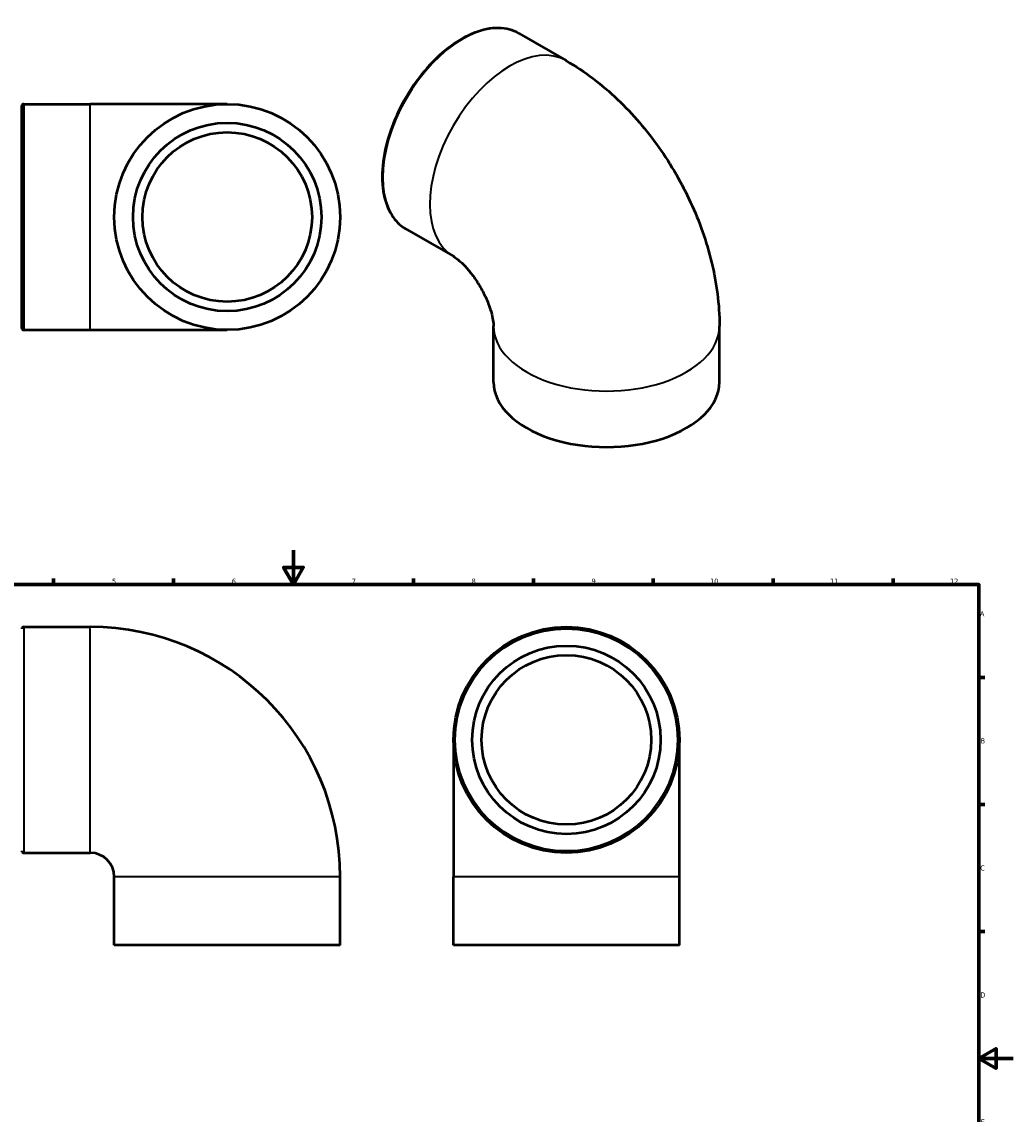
# Model space of a CAD drawing. Header units: millimetres. Extents: x -145 to 906, y -374 to 903.
# Tile 5 of 5: x 262 to 841, y 264 to 903. Entities that reach past the tile are written whole.
import ezdxf

# ---------------------------------------------------------------- set-up
doc = ezdxf.new("R2010")
doc.units = ezdxf.units.MM
for name, color, linetype, lineweight in [('Border (ANSI)', 7, 'Continuous', 70), ('Visible (ANSI)', 7, 'Continuous', 50), ('Visible Narrow (ANSI)', 7, 'Continuous', 35)]:
    doc.layers.add(name, color=color, linetype=linetype, lineweight=lineweight)
doc.styles.add('Note Text (ANSI)', font='tahoma.ttf')

# ---------------------------------------------------------------- blocks, each defined once
blk = doc.blocks.new('Borders Default Border')
at = {"layer": 'Border (ANSI)'}
for p, q in [((70.08, 574), (70.08, 577.45)), ((140.17, 574), (140.17, 577.45)), ((210.25, 574), (210.25, 577.45)), ((280.33, 574), (280.33, 577.45)), ((350.42, 574), (350.42, 577.45)), ((490.58, 574), (490.58, 577.45)), ((560.67, 574), (560.67, 577.45)), ((630.75, 574), (630.75, 577.45)), ((700.83, 574), (700.83, 577.45)), ((770.92, 574), (770.92, 577.45)), ((20, 519.75), (16.55, 519.75)), ((821, 519.75), (824.45, 519.75)), ((20, 445.5), (16.55, 445.5)), ((821, 445.5), (824.45, 445.5)), ((20, 371.25), (16.55, 371.25)), ((821, 371.25), (824.45, 371.25)), ((20, 222.75), (16.55, 222.75)), ((821, 222.75), (824.45, 222.75)), ((20, 148.5), (16.55, 148.5)), ((821, 148.5), (824.45, 148.5)), ((20, 74.25), (16.55, 74.25)), ((821, 74.25), (824.45, 74.25)), ((70.08, 20), (70.08, 16.55)), ((140.17, 20), (140.17, 16.55)), ((210.25, 20), (210.25, 16.55)), ((280.33, 20), (280.33, 16.55)), ((350.42, 20), (350.42, 16.55)), ((490.58, 20), (490.58, 16.55)), ((560.67, 20), (560.67, 16.55)), ((630.75, 20), (630.75, 16.55)), ((700.83, 20), (700.83, 16.55)), ((770.92, 20), (770.92, 16.55))]:
    blk.add_line(p, q, dxfattribs=at)
at = {"layer": 'Border (ANSI)', "flags": 128}
for points in [[(420.5, 594), (420.5, 574), (414.73, 584), (426.27, 584), (420.5, 574)], [(20, 20), (20, 574), (821, 574), (821, 20), (20, 20)], [(0, 297), (20, 297), (10, 302.77), (10, 291.23), (20, 297)], [(841, 297), (821, 297), (831, 302.77), (831, 291.23), (821, 297)], [(420.5, 0), (420.5, 20), (414.73, 10), (426.27, 10), (420.5, 20)]]:
    blk.add_lwpolyline(points, dxfattribs=at)
at = {"layer": 'Border (ANSI)', "attachment_point": 7, "style": 'Note Text (ANSI)'}
for s, insert, char_height in [('1', (34.35, 574.4), 3.05), ('2', (104.2, 574.4), 3.05), ('3', (174.26, 574.34), 3.05), ('4', (244.23, 574.4), 3.05), ('5', (314.48, 574.34), 3.05), ('6', (384.49, 574.34), 3.05), ('7', (454.6, 574.4), 3.05), ('8', (524.63, 574.33), 3.05), ('9', (594.7, 574.34), 3.05), ('10', (663.96, 574.34), 3.048), ('11', (734.04, 574.4), 3.048), ('12', (804.13, 574.4), 3.048), ('A', (16.78, 555.35), 3.05), ('A', (821.63, 555.35), 3.05), ('B', (17.15, 481.1), 3.05), ('B', (821.99, 481.1), 3.05), ('C', (16.95, 406.8), 3.05), ('C', (821.8, 406.8), 3.05), ('D', (16.96, 332.6), 3.05), ('D', (821.81, 332.6), 3.05), ('E', (17.21, 258.35), 3.05), ('E', (822.05, 258.35), 3.05), ('F', (17.29, 184.1), 3.05), ('F', (822.14, 184.1), 3.05), ('G', (16.81, 109.79), 3.05), ('G', (821.66, 109.79), 3.05), ('H', (16.97, 35.6), 3.05), ('H', (821.81, 35.6), 3.05), ('1', (34.35, 16.55), 3.05), ('2', (104.2, 16.55), 3.05), ('3', (174.26, 16.49), 3.05), ('4', (244.23, 16.55), 3.05), ('5', (314.48, 16.49), 3.05), ('6', (384.49, 16.49), 3.05), ('7', (454.6, 16.55), 3.05), ('8', (524.63, 16.48), 3.05), ('9', (594.7, 16.49), 3.05), ('10', (663.96, 16.49), 3.048), ('11', (734.04, 16.55), 3.048), ('12', (804.13, 16.55), 3.048)]:
    blk.add_mtext(s, dxfattribs=dict(at, insert=insert, char_height=char_height))

msp = doc.modelspace()

# ---------------------------------------------------------------- linework, layer by layer
at = {"layer": 'Visible (ANSI)'}
for p, q in [((552.292, 896.057), (579.798, 880.217)), ((261.812, 723.905), (261.812, 853.703)), ((262.912, 854.804), (301.812, 854.804)), ((381.812, 854.804), (301.812, 854.804)), ((486.419, 781.668), (513.925, 765.828)), ((262.912, 722.804), (301.812, 722.804)), ((301.812, 722.804), (381.812, 722.804)), ((537.43, 692.341), (537.43, 725.043)), ((669.43, 692.341), (669.43, 725.043)), ((262.912, 549.21), (301.812, 549.21)), ((513.964, 483.21), (513.964, 403.21)), ((645.964, 403.21), (645.964, 483.21)), ((262.912, 417.21), (301.812, 417.21)), ((315.812, 363.21), (315.812, 403.21)), ((447.812, 363.21), (447.812, 403.21)), ((513.964, 363.21), (513.964, 403.21)), ((645.964, 363.21), (645.964, 403.21)), ((447.812, 363.21), (315.812, 363.21)), ((645.964, 363.21), (513.964, 363.21))]:
    msp.add_line(p, q, dxfattribs=at)
for centre, radius in [((381.812, 788.804), 66), ((381.812, 788.804), 55.036), ((381.812, 788.804), 49.532), ((579.964, 483.21), 66), ((579.964, 483.21), 55.036), ((579.964, 483.21), 49.532)]:
    msp.add_circle(centre, radius, dxfattribs=at)
for centre, radius, start, end in [((262.912, 853.703), 1.101, 90, 180), ((262.912, 723.905), 1.101, 180, 270), ((262.912, 548.109), 1.101, 90, 180), ((301.812, 403.21), 146, 0, 90), ((262.912, 418.311), 1.101, 180, 270), ((301.812, 403.21), 14, 0, 90)]:
    msp.add_arc(centre, radius, start, end, dxfattribs=at)
msp.add_ellipse((603.43, 692.341), major_axis=(-66, 0), ratio=0.5758617, start_param=0, end_param=3.1415927, dxfattribs=at)
for points, knots in [([(552.292, 896.057), (548.764, 898.088), (544.69, 899.16), (535.826, 899.309), (531.023, 898.347), (521.144, 894.466), (516.064, 891.512), (506.191, 883.922), (501.4, 879.284), (492.592, 868.805), (488.576, 862.968), (481.716, 850.68), (478.873, 844.232), (474.642, 831.362), (473.257, 824.944), (472.097, 812.77), (472.324, 807.018), (474.399, 796.773), (476.245, 792.275), (480.914, 785.723), (483.474, 783.364), (486.419, 781.668)], [5.4997209, 5.4997209, 5.4997209, 5.4997209, 5.809516, 5.809516, 6.1262204, 6.1262204, 6.4485417, 6.4485417, 6.7712738, 6.7712738, 7.0935324, 7.0935324, 7.4156122, 7.4156122, 7.7379279, 7.7379279, 8.0607137, 8.0607137, 8.3826824, 8.3826824, 8.6413135, 8.6413135, 8.6413135, 8.6413135]), ([(579.798, 880.217), (590.922, 873.811), (600.845, 866.126), (618.831, 849.012), (626.885, 839.564), (641.158, 819.355), (647.371, 808.593), (657.737, 786.127), (661.893, 774.429), (667.729, 750.301), (669.43, 737.87), (669.43, 725.043)], [4.712389, 4.712389, 4.712389, 4.712389, 5.0265482, 5.0265482, 5.3407075, 5.3407075, 5.6548668, 5.6548668, 5.969026, 5.969026, 6.2831853, 6.2831853, 6.2831853, 6.2831853]), ([(513.925, 765.828), (514.283, 765.622), (514.938, 765.208), (516.64, 763.92), (517.694, 763.038), (520.071, 760.777), (521.406, 759.37), (524.203, 756.061), (525.667, 754.131), (528.517, 749.905), (529.895, 747.595), (532.357, 742.9), (533.438, 740.513), (535.174, 736.034), (535.843, 733.934), (536.778, 730.327), (537.068, 728.79), (537.384, 726.44), (537.427, 725.586), (537.43, 725.086), (537.43, 725.064), (537.43, 725.043)], [4.712389, 4.712389, 4.712389, 4.712389, 4.8676722, 4.8676722, 5.0264404, 5.0264404, 5.1958821, 5.1958821, 5.3776629, 5.3776629, 5.5682132, 5.5682132, 5.7599934, 5.7599934, 5.9444463, 5.9444463, 6.1160639, 6.1160639, 6.2756791, 6.2756791, 6.2831853, 6.2831853, 6.2831853, 6.2831853])]:
    msp.add_open_spline(points, degree=3, knots=knots, dxfattribs=at)
at = {"layer": 'Visible Narrow (ANSI)'}
for p, q in [((262.912, 853.991), (262.912, 723.617)), ((301.812, 723.617), (301.812, 853.991)), ((262.912, 548.398), (262.912, 418.023)), ((301.812, 418.023), (301.812, 548.398)), ((446.999, 403.21), (316.624, 403.21)), ((645.151, 403.21), (514.776, 403.21))]:
    msp.add_line(p, q, dxfattribs=at)
msp.add_circle((579.964, 483.21), 64.899, dxfattribs=at)
for centre, major_axis, ratio, start_param, end_param in [((519.355, 838.862), (-32.936, -57.195), 0.5780931, 3.1415927, 6.2831853), ((546.861, 823.023), (32.936, 57.195), 0.5780931, 0, 3.1415926), ((603.43, 725.043), (-66, 0), 0.5758617, 0, 3.1415927)]:
    msp.add_ellipse(centre, major_axis=major_axis, ratio=ratio, start_param=start_param, end_param=end_param, dxfattribs=at)

# ---------------------------------------------------------------- block references
msp.add_blockref('Borders Default Border', (0, 0))

doc.saveas('drawing.dxf')
